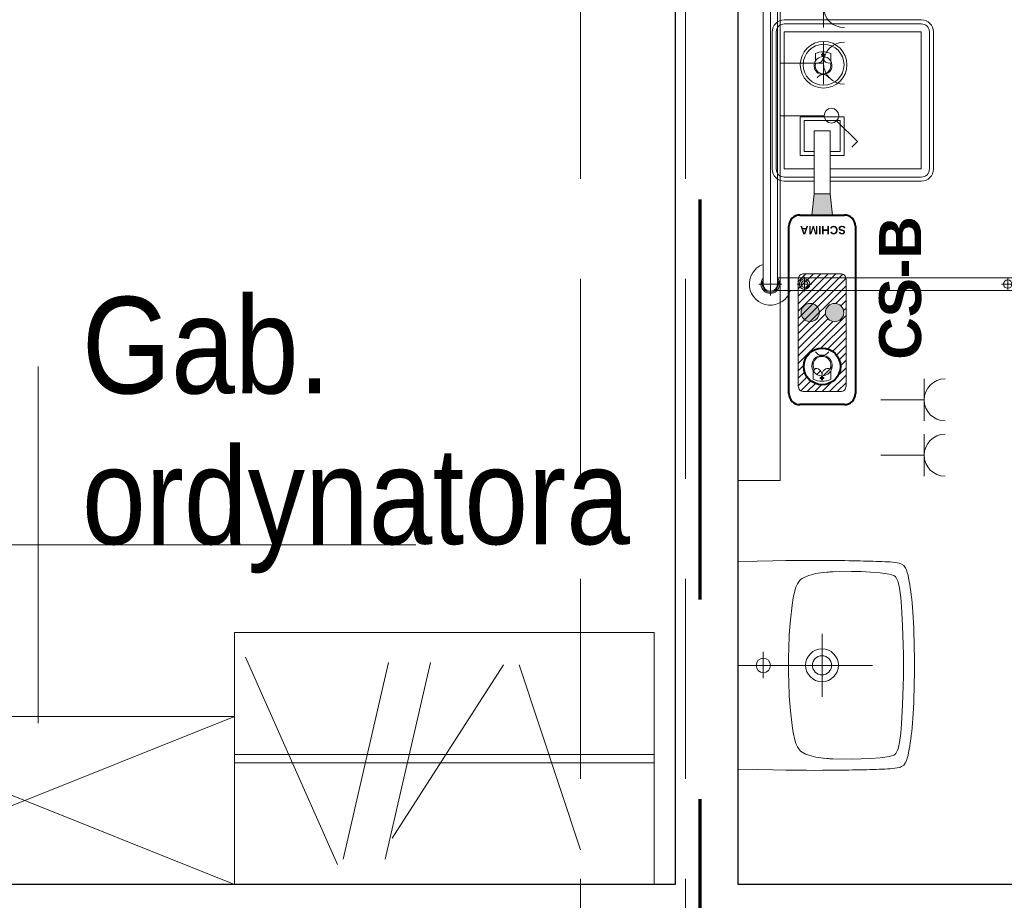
# Model space of a CAD drawing. Header units: centimetres. Extents: x -1316 to 21770, y -8842 to 3590.
# Tile 96 of 125: x -159 to 76, y 2464 to 2673. Entities that reach past the tile are written whole.
import ezdxf

# ---------------------------------------------------------------- set-up
doc = ezdxf.new("R2010")
doc.units = ezdxf.units.CM
for name, pattern in [('Długa kreska', [142.875, 95.25, -47.625]), ('Hidden', [71.4375, 47.625, -23.8125]), ('Ukryte', [71.438, 47.625, -23.813])]:
    doc.linetypes.add(name, pattern=pattern)
for name, color, linetype, lineweight in [('A-AREA-IDEN', 2, 'Continuous', 13), ('A-DETL', 90, 'Continuous', 9), ('A-DETL-HDLN', 90, 'Ukryte', 9), ('A-WALL', 113, 'Continuous', 13), ('I-FURN', 30, 'Continuous', 9), ('P-SANR-FIXT', 6, 'Continuous', 9), ('PRZYW_Elementy_inst_przyw', 7, 'Continuous', 9), ('Q-SPCQ', 91, 'Continuous', 9)]:
    doc.layers.add(name, color=color, linetype=linetype, lineweight=lineweight)
doc.styles.add('adam', font='arialbd.ttf')
doc.styles.add('Arial_11', font='arial.ttf', dxfattribs={"width": 0.85, "height": 23})

# ---------------------------------------------------------------- blocks, each defined once
blk = doc.blocks.new('łóżko 195x90 typ FAMED _102039_ - łóżko 195x90 typ FAMED _102039_-1233017-5_piętro III __10_50 m_ - stan projektowany')
at = {"layer": 'I-FURN'}
for p, q in [((-43.25, 101.53), (-43.25, 106.98)), ((-43.25, 105.95), (43.25, 105.95)), ((43.25, 101.53), (43.25, 106.98)), ((45.97, 104.25), (-45.98, 104.25)), ((-44.75, -103.1), (-44.75, 102.61)), ((-43.25, 102.55), (43.25, 102.55)), ((-41.75, 102.55), (-41.75, -103.1)), ((41.75, 102.61), (41.75, -103.05)), ((44.75, -103.1), (44.75, 102.61)), ((-43.25, 95.18), (-43.25, 98.68)), ((43.25, 95.18), (43.25, 98.68)), ((-45, 96.93), (-41.5, 96.93)), ((45, 96.93), (41.5, 96.93)), ((-44.75, 49.81), (-41.75, 49.81)), ((-43.25, 48.31), (-43.25, 51.31)), ((44.75, 49.81), (41.75, 49.81)), ((43.25, 48.31), (43.25, 51.31)), ((-43.25, -49.69), (-43.25, -46.69)), ((43.25, -49.69), (43.25, -46.69)), ((-44.75, -48.19), (-41.75, -48.19)), ((44.75, -48.19), (41.75, -48.19)), ((-43.25, -94.85), (-43.25, -98.35)), ((43.25, -94.85), (43.25, -98.35)), ((-45, -96.6), (-41.5, -96.6)), ((45, -96.6), (41.5, -96.6)), ((-43.25, -102.02), (-43.25, -107.47)), ((-43.25, -103.05), (43.25, -103.05)), ((43.25, -102.02), (43.25, -107.47)), ((-45.98, -104.75), (45.97, -104.75)), ((-43.25, -106.45), (43.25, -106.45))]:
    blk.add_line(p, q, dxfattribs=at)
for centre, radius in [((-43.25, 96.93), 1.25), ((-43.25, 96.93), 0.8), ((43.25, 96.93), 1.25), ((43.25, 96.93), 0.8), ((-43.25, 49.81), 1), ((43.25, 49.81), 1), ((-43.25, -48.19), 1), ((43.25, -48.19), 1), ((-43.25, -96.6), 1.25), ((-43.25, -96.6), 0.8), ((43.25, -96.6), 1.25), ((43.25, -96.6), 0.8)]:
    blk.add_circle(centre, radius, dxfattribs=at)
for centre, radius, start, end in [((-43.25, 104.25), 5, 19.8769, 252.5424), ((43.25, 104.25), 5, 287.4576, 160.1231), ((-43.25, 104.25), 2.23, 49.8221, 310.1779), ((-43.25, 104.25), 1.93, 62.0207, 297.9793), ((-43.25, 104.25), 1.7, 90, 270), ((43.25, 104.25), 2.23, 229.8221, 130.1779), ((43.25, 104.25), 1.93, 242.0207, 117.9793), ((43.25, 104.25), 1.7, 270, 90), ((-43.25, -104.75), 5, 107.4576, 340.1231), ((43.25, -104.75), 5, 199.8769, 72.5424), ((-43.25, -104.75), 2.23, 47.6113, 310.1779), ((-43.25, -104.75), 1.93, 62.0207, 297.9793), ((-43.25, -104.75), 1.7, 90, 270), ((43.25, -104.75), 2.23, 229.8221, 130.1779), ((43.25, -104.75), 1.93, 242.0207, 117.9793), ((43.25, -104.75), 1.7, 270, 90)]:
    blk.add_arc(centre, radius, start, end, dxfattribs=at)
blk = doc.blocks.new('Umywalka koło Nova Pro - Pro 50-2362072-5_piętro III __10_50 m_ - stan projektowany')
at = {"layer": 'P-SANR-FIXT'}
for p, q in [((-12.19, -7.5), (-12.32, -12.08)), ((12.5, -7.5), (12.5, -39.5)), ((37.32, -12.08), (37.19, -7.5)), ((-12.32, -12.08), (-12.4, -15.78)), ((15.72, -13.52), (9.46, -13.52)), ((37.4, -15.78), (37.32, -12.08)), ((-12.4, -15.78), (-12.45, -18.85)), ((37.45, -18.85), (37.4, -15.78)), ((-12.45, -18.85), (-12.48, -21.48)), ((-5.24, -21.03), (-6.09, -21.3)), ((-3.53, -20.66), (-5.24, -21.03)), ((-1.83, -20.39), (-3.53, -20.66)), ((1.66, -19.99), (-1.83, -20.39)), ((5.15, -19.7), (1.66, -19.99)), ((8.64, -19.56), (5.15, -19.7)), ((10.37, -19.51), (8.64, -19.56)), ((14.63, -19.51), (10.37, -19.51)), ((16.36, -19.56), (14.63, -19.51)), ((19.88, -19.7), (16.36, -19.56)), ((23.34, -19.99), (19.88, -19.7)), ((26.83, -20.39), (23.34, -19.99)), ((28.56, -20.66), (26.83, -20.39)), ((30.26, -21.03), (28.56, -20.66)), ((31.09, -21.3), (30.26, -21.03)), ((37.48, -21.48), (37.45, -18.85)), ((-12.48, -21.48), (-12.48, -23.77)), ((-8.19, -22.76), (-8.62, -23.53)), ((-7.93, -22.41), (-8.19, -22.76)), ((-7.61, -22.12), (-7.93, -22.41)), ((-6.89, -21.64), (-7.61, -22.12)), ((-6.09, -21.3), (-6.89, -21.64)), ((31.89, -21.64), (31.09, -21.3)), ((32.61, -22.12), (31.89, -21.64)), ((32.93, -22.41), (32.61, -22.12)), ((33.19, -22.76), (32.93, -22.41)), ((33.62, -23.53), (33.19, -22.76)), ((37.51, -23.77), (37.48, -21.48)), ((-12.48, -23.77), (-12.51, -25.8)), ((-12.51, -25.8), (-12.48, -27.63)), ((-8.91, -24.36), (-9.37, -26.04)), ((-8.62, -23.53), (-8.91, -24.36)), ((33.91, -24.36), (33.62, -23.53)), ((34.37, -26.04), (33.91, -24.36)), ((37.51, -27.63), (37.51, -23.77)), ((-12.48, -27.63), (-12.48, -29.31)), ((-9.61, -27.77), (-9.69, -28.65)), ((-9.37, -26.04), (-9.61, -27.77)), ((20.01, -27.5), (5.01, -27.5)), ((34.63, -27.77), (34.37, -26.04)), ((34.69, -28.65), (34.63, -27.77)), ((37.48, -29.31), (37.51, -27.63)), ((-12.48, -29.31), (-12.46, -30.99)), ((-9.76, -30.06), (-9.84, -34.56)), ((-9.74, -29.37), (-9.76, -30.06)), ((-9.71, -29.05), (-9.74, -29.37)), ((-9.69, -28.65), (-9.71, -29.05)), ((34.71, -29.05), (34.69, -28.65)), ((34.74, -29.37), (34.71, -29.05)), ((34.76, -30.06), (34.74, -29.37)), ((34.84, -34.56), (34.76, -30.06)), ((37.48, -30.99), (37.48, -29.31)), ((-12.46, -30.99), (-12.46, -32)), ((-12.46, -32), (-12.43, -32.96)), ((37.46, -32), (37.48, -30.99)), ((37.46, -32.96), (37.46, -32)), ((-12.43, -32.96), (-12.43, -33.89)), ((-12.43, -33.89), (-12.4, -34.8)), ((-12.4, -34.8), (-12.4, -35.38)), ((-9.84, -34.56), (-9.79, -36.82)), ((34.82, -36.82), (34.84, -34.56)), ((37.4, -35.38), (37.43, -34.8)), ((37.43, -33.89), (37.46, -32.96)), ((37.43, -34.8), (37.43, -33.89)), ((-12.4, -35.38), (-12.38, -36.56)), ((-12.38, -36.56), (-12.35, -37.38)), ((-12.35, -37.38), (-12.35, -38.15)), ((-9.79, -36.82), (-9.71, -39.06)), ((34.71, -39.06), (34.82, -36.82)), ((37.35, -37.38), (37.38, -36.56)), ((37.35, -38.15), (37.35, -37.38)), ((37.38, -36.56), (37.4, -35.38)), ((-12.35, -38.15), (-12.32, -38.93)), ((-12.32, -38.93), (-12.3, -39.67)), ((-12.3, -39.67), (-12.27, -40.39)), ((-9.71, -39.06), (-9.53, -41.32)), ((34.53, -41.32), (34.71, -39.06)), ((37.27, -40.39), (37.3, -39.67)), ((37.3, -39.67), (37.32, -38.93)), ((37.32, -38.93), (37.35, -38.15)), ((-12.27, -40.39), (-12.24, -41.11)), ((-12.24, -41.11), (-12.22, -41.78)), ((-12.22, -41.78), (-12.19, -42.44)), ((-9.53, -41.32), (-9.39, -42.44)), ((34.39, -42.44), (34.53, -41.32)), ((37.19, -42.44), (37.22, -41.78)), ((37.22, -41.78), (37.24, -41.11)), ((37.24, -41.11), (37.27, -40.39)), ((-12.19, -42.44), (-12.16, -43.08)), ((-12.16, -43.08), (-12.14, -43.72)), ((-12.14, -43.72), (-12.08, -44.31)), ((-12.08, -44.31), (-12, -44.87)), ((-9.39, -42.44), (-9.21, -43.53)), ((-9.21, -43.53), (-9.05, -44.09)), ((-9.05, -44.09), (-8.86, -44.6)), ((33.86, -44.6), (34.07, -44.09)), ((34.07, -44.09), (34.21, -43.53)), ((34.21, -43.53), (34.39, -42.44)), ((37.03, -44.87), (37.08, -44.31)), ((37.08, -44.31), (37.14, -43.72)), ((37.14, -43.72), (37.16, -43.08)), ((37.16, -43.08), (37.19, -42.44)), ((-12, -44.87), (-11.92, -45.37)), ((-11.92, -45.37), (-11.82, -45.88)), ((-11.82, -45.88), (-11.71, -46.17)), ((-11.6, -46.46), (-11.79, -45.88)), ((-11.71, -46.17), (-11.6, -46.46)), ((-11.6, -46.46), (-11.26, -46.97)), ((-11.26, -46.97), (-11.6, -46.46)), ((-8.86, -44.6), (-8.7, -44.84)), ((-8.7, -44.84), (-8.51, -45.05)), ((-8.51, -45.05), (-8.03, -45.35)), ((-8.03, -45.35), (-7.53, -45.56)), ((-7.53, -45.56), (-6.97, -45.72)), ((-6.97, -45.72), (-5.88, -45.93)), ((-5.88, -45.93), (-3.64, -46.25)), ((-3.64, -46.25), (-1.4, -46.44)), ((-1.4, -46.44), (3.1, -46.68)), ((3.1, -46.68), (7.6, -46.81)), ((7.6, -46.81), (9.86, -46.89)), ((9.86, -46.89), (11.04, -46.92)), ((13.99, -46.92), (15.14, -46.89)), ((15.14, -46.89), (17.4, -46.81)), ((17.4, -46.81), (21.9, -46.68)), ((21.9, -46.68), (26.4, -46.44)), ((26.4, -46.44), (28.64, -46.25)), ((28.64, -46.25), (30.88, -45.93)), ((30.88, -45.93), (31.97, -45.72)), ((31.97, -45.72), (32.53, -45.56)), ((32.53, -45.56), (33.06, -45.35)), ((33.06, -45.35), (33.54, -45.05)), ((33.54, -45.05), (33.73, -44.84)), ((33.73, -44.84), (33.86, -44.6)), ((36.28, -46.97), (36.6, -46.46)), ((36.6, -46.46), (36.28, -46.97)), ((36.6, -46.46), (36.82, -45.88)), ((36.82, -45.88), (36.92, -45.37)), ((36.92, -45.37), (37.03, -44.87)), ((-11.26, -46.97), (-10.8, -47.34)), ((-10.8, -47.34), (-11.26, -46.97)), ((-10.8, -47.34), (-10.24, -47.61)), ((-10.24, -47.61), (-10.8, -47.34)), ((-10.24, -47.61), (-9.61, -47.82)), ((-9.61, -47.82), (-10.24, -47.61)), ((-9.61, -47.82), (-8.94, -48.01)), ((-8.94, -48.01), (-9.61, -47.82)), ((-8.94, -48.01), (-8.25, -48.14)), ((-8.25, -48.14), (-8.94, -48.01)), ((-8.25, -48.14), (-7.5, -48.3)), ((-7.5, -48.3), (-8.25, -48.14)), ((-7.5, -48.3), (-6.73, -48.41)), ((-6.73, -48.41), (-7.5, -48.3)), ((-6.73, -48.41), (-5.93, -48.54)), ((-5.93, -48.54), (-6.73, -48.41)), ((-5.93, -48.54), (-5.1, -48.65)), ((-5.1, -48.65), (-5.93, -48.54)), ((-5.1, -48.65), (-4.2, -48.75)), ((-4.2, -48.75), (-5.1, -48.65)), ((-4.2, -48.75), (-3.27, -48.86)), ((-3.27, -48.86), (-4.2, -48.75)), ((-3.27, -48.86), (-2.28, -48.94)), ((-2.28, -48.94), (-3.27, -48.86)), ((-2.28, -48.94), (-1.24, -49.02)), ((-1.24, -49.02), (-2.28, -48.94)), ((-1.24, -49.02), (-0.15, -49.13)), ((-0.15, -49.13), (-1.24, -49.02)), ((-0.15, -49.13), (1.05, -49.21)), ((1.05, -49.21), (-0.15, -49.13)), ((1.05, -49.21), (2.3, -49.26)), ((2.3, -49.26), (1.05, -49.21)), ((11.04, -46.92), (11.7, -46.92)), ((11.7, -46.92), (12.5, -46.94)), ((12.5, -46.94), (13.3, -46.92)), ((13.3, -46.92), (13.99, -46.92)), ((22.7, -49.26), (23.98, -49.21)), ((23.98, -49.21), (22.7, -49.26)), ((23.98, -49.21), (25.15, -49.13)), ((25.15, -49.13), (23.98, -49.21)), ((25.15, -49.13), (26.24, -49.02)), ((26.24, -49.02), (25.15, -49.13)), ((26.24, -49.02), (27.31, -48.94)), ((27.31, -48.94), (26.24, -49.02)), ((27.31, -48.94), (28.29, -48.86)), ((28.29, -48.86), (27.31, -48.94)), ((28.29, -48.86), (29.23, -48.75)), ((29.23, -48.75), (28.29, -48.86)), ((29.23, -48.75), (30.1, -48.65)), ((30.1, -48.65), (29.23, -48.75)), ((30.1, -48.65), (30.93, -48.54)), ((30.93, -48.54), (30.1, -48.65)), ((30.93, -48.54), (31.76, -48.41)), ((31.76, -48.41), (30.93, -48.54)), ((31.76, -48.41), (32.5, -48.3)), ((32.5, -48.3), (31.76, -48.41)), ((32.5, -48.3), (33.25, -48.14)), ((33.25, -48.14), (32.5, -48.3)), ((33.25, -48.14), (33.97, -48.01)), ((33.97, -48.01), (33.25, -48.14)), ((33.97, -48.01), (34.63, -47.82)), ((34.63, -47.82), (33.97, -48.01)), ((34.63, -47.82), (35.24, -47.61)), ((35.24, -47.61), (34.63, -47.82)), ((35.24, -47.61), (35.8, -47.34)), ((35.8, -47.34), (35.24, -47.61)), ((35.8, -47.34), (36.28, -46.97)), ((36.28, -46.97), (35.8, -47.34)), ((2.3, -49.26), (3.66, -49.34)), ((3.66, -49.34), (2.3, -49.26)), ((3.66, -49.34), (5.12, -49.39)), ((5.12, -49.39), (3.66, -49.34)), ((5.12, -49.39), (6.72, -49.45)), ((6.72, -49.45), (5.12, -49.39)), ((6.72, -49.45), (8.45, -49.47)), ((8.45, -49.47), (6.72, -49.45)), ((8.45, -49.47), (10.4, -49.5)), ((10.4, -49.5), (8.45, -49.47)), ((10.4, -49.5), (14.63, -49.5)), ((14.63, -49.5), (10.4, -49.5)), ((14.63, -49.5), (16.55, -49.47)), ((16.55, -49.47), (14.63, -49.5)), ((16.55, -49.47), (18.31, -49.45)), ((18.31, -49.45), (16.55, -49.47)), ((18.31, -49.45), (19.88, -49.39)), ((19.88, -49.39), (18.31, -49.45)), ((19.88, -49.39), (21.34, -49.34)), ((21.34, -49.34), (19.88, -49.39)), ((21.34, -49.34), (22.7, -49.26)), ((22.7, -49.26), (21.34, -49.34))]:
    blk.add_line(p, q, dxfattribs=at)
for centre, radius in [((12.5, -13.52), 1.72), ((12.51, -27.5), 3.92), ((12.51, -27.5), 2.28)]:
    blk.add_circle(centre, radius, dxfattribs=at)
blk = doc.blocks.new('Panel Gazowo Oswietleniowy 1 - Type 1-2428028-5_piętro III __10_50 m_ - stan projektowany')
at = {"layer": 'Q-SPCQ'}
for p, q in [((-77.5, -7.5), (-77.5, -17.5)), ((102.5, -17.5), (102.5, -7.5)), ((-77.5, -17.5), (102.5, -17.5)), ((9.36, -17.5), (9.36, -28)), ((21.87, -27.83), (21.87, -17.5)), ((35.33, -27.83), (35.33, -17.5)), ((48.5, -27.83), (48.5, -17.5)), ((60.5, -23.5), (75.5, -23.5)), ((60.5, -38.5), (60.5, -23.5)), ((75.5, -23.5), (75.5, -38.5)), ((84.19, -23.5), (76.69, -38.5)), ((91.69, -38.5), (84.19, -23.5)), ((16.87, -27.83), (26.87, -27.83)), ((30.33, -27.83), (40.33, -27.83)), ((43.5, -27.83), (53.5, -27.83)), ((8.12, -30.98), (3.18, -35.93)), ((3.18, -35.93), (1.87, -34.62)), ((75.5, -38.5), (60.5, -38.5)), ((76.69, -38.5), (91.69, -38.5)), ((-71.5, -51.83), (-71.5, -41.5)), ((-58.33, -51.83), (-58.33, -41.5)), ((-76.5, -51.83), (-66.5, -51.83)), ((-63.33, -51.83), (-53.33, -51.83))]:
    blk.add_line(p, q, dxfattribs=at)
blk.add_circle((9.36, -29.75), 1.75, dxfattribs=at)
for centre, start in [((21.87, -32.83), 0), ((35.33, -32.83), 0), ((48.5, -32.83), 0), ((-71.5, -56.83), 360), ((-58.33, -56.83), 360)]:
    blk.add_arc(centre, 5, start, 180, dxfattribs=at)
blk = doc.blocks.new('Szafa - 40 cm-2457410-5_piętro III __10_50 m_ - stan projektowany')
at = {"layer": 'Q-SPCQ'}
for p, q in [((62.5, 47.5), (-37.5, 7.5)), ((-37.5, 47.5), (62.5, 7.5)), ((-37.5, 7.5), (-37.5, 47.5)), ((-37.5, 47.5), (62.5, 47.5)), ((62.5, 47.5), (62.5, 7.5))]:
    blk.add_line(p, q, dxfattribs=at)
blk = doc.blocks.new('Szafy ubraniowe - 60x100-2457479-5_piętro III __10_50 m_ - stan projektowany')
at = {"layer": 'I-FURN'}
for p, q in [((-110, -30), (-110, 30)), ((-110, 30), (-10, 30)), ((-10, 30), (-10, -30)), ((-85.4, -25.19), (-107.37, 24.14)), ((-84.09, -23.93), (-73.29, 22.84)), ((-74.09, -23.93), (-63.29, 22.84)), ((-72.42, -18.98), (-45.85, 22.3)), ((-27.5, -21.7), (-42.12, 22.3)), ((-110, 1), (-10, 1)), ((-110, -1), (-10, -1))]:
    blk.add_line(p, q, dxfattribs=at)
blk = doc.blocks.new('METKA_POMIESZCZENIA2 - Rozbudowana - bez ramki-2396678-5_piętro III __10_50 m_ - stan projektowany')
at = {"layer": 'A-AREA-IDEN'}
for p, q in [((0, 0.425), (0, 0)), ((0.0976, 0), (-0.8, 0)), ((-0.8, 0), (0.9, 0)), ((0, 0), (0, -0.425))]:
    blk.add_line(p, q, dxfattribs=at)
blk = doc.blocks.new('Ikona')
at = {"layer": 'PRZYW_Elementy_inst_przyw'}
h = blk.add_hatch(color=1, dxfattribs=at)
h.dxf.hatch_style = 1
h.paths.add_polyline_path([(-1065.97, 3801.31), (-1066.17, 3801.31), (-1066.17, 3801.08), (-1065.97, 3801.08)])
h.paths.add_polyline_path([(-1065.97, 3801.08), (-1066.17, 3801.08), (-1066.17, 3800.87), (-1065.97, 3800.87)])
h.paths.add_polyline_path([(-1065.74, 3801.08), (-1065.97, 3801.08), (-1065.97, 3800.87), (-1065.74, 3800.87)])
h.paths.add_polyline_path([(-1066.17, 3801.08), (-1066.41, 3801.08), (-1066.41, 3800.87), (-1066.17, 3800.87)])
h.paths.add_polyline_path([(-1065.97, 3800.87), (-1066.17, 3800.87), (-1066.17, 3800.64), (-1065.97, 3800.64)])
at = {"layer": 'PRZYW_Elementy_inst_przyw', "color": 1}
for p, q in [((-1067.65, 3799.71), (-1067.65, 3801.21)), ((-1064.49, 3799.71), (-1064.49, 3801.21))]:
    blk.add_line(p, q, dxfattribs=at)
for points in [[(-1065.74, 3801.08), (-1065.74, 3800.87), (-1066.41, 3800.87), (-1066.41, 3801.08)], [(-1066.17, 3801.31), (-1065.97, 3801.31), (-1065.97, 3800.64), (-1066.17, 3800.64)]]:
    blk.add_lwpolyline(points, close=True, dxfattribs=at)
for centre, radius, start, end in [((-1066.07, 3798.03), 3.55, 63.5398, 116.4602), ((-1066.07, 3798.74), 1.85, 31.7978, 276.8309), ((-1066.07, 3798.72), 1.65, 89.6447, 89.8927), ((-1066.06, 3798.68), 1.6, 156.7793, 23.2207), ((-1066.08, 3798.74), 1.86, 277.2029, 31.4258), ((-1066.07, 3795.45), 1.43, 32.8175, 147.1825)]:
    blk.add_arc(centre, radius, start, end, dxfattribs=at)
at = {"layer": 'PRZYW_Elementy_inst_przyw', "color": 1, "lineweight": 5}
for centre, start, end in [((-1067.2, 3800.4), 253.1892, 358.3615), ((-1064.92, 3800.4), 181.6385, 286.8108)]:
    blk.add_arc(centre, 1.14, start, end, dxfattribs=at)
blk = doc.blocks.new('CS-B')
at = {"layer": 'PRZYW_Elementy_inst_przyw', "lineweight": 5}
for color, points in [(252, [(-9.2, -41.4), (-5.42, -41.4), (-4.88, -46.5), (-9.75, -46.5)]), (256, [(-2.15, -69.7, 1), (-6.52, -69.7, 1)])]:
    blk.add_hatch(color=color, dxfattribs=at).paths.add_polyline_path(points)
h = blk.add_hatch(dxfattribs=at)
h.set_pattern_fill('ANSI31', color=252, scale=0.395406, angle=180, style=0)
h.set_pattern_definition([(225, (-523.8423, 9872.2787), (0.88771144, -0.88771144), [])])
h.paths.add_polyline_path([(-11.68, -60.46), (-2.94, -60.46, -0.414214), (-1.62, -61.77), (-1.62, -87.24, -0.414214), (-2.94, -88.55), (-11.68, -88.55, -0.414214), (-13, -87.24), (-13, -61.77, -0.414214)])
h.paths.add_polyline_path([(-2.96, -82.55, 1), (-11.66, -82.55, 1)], flags=16)
h.paths.add_polyline_path([(-2.15, -69.7, 1), (-6.52, -69.7, 1)], flags=16)
h.paths.add_polyline_path([(-9.41, -83.63, 1.700181), (-7.33, -79.89, 0.030049), (-7.62, -79.91, 0.544216)], flags=0)
h.paths.add_polyline_path([(-5.4, -83.1, 1.517175), (-9.28, -83.1, -0.49408), (-7.34, -84.49, -0.49408)], flags=0)
h.paths.add_polyline_path([(-7.77, -85.42), (-7.46, -85.42), (-7.46, -85.73), (-7.19, -85.73), (-7.19, -85.42), (-6.88, -85.42), (-6.88, -85.16), (-7.19, -85.16), (-7.19, -84.85), (-7.46, -84.85), (-7.46, -85.16), (-7.77, -85.16)], flags=0)
h = blk.add_hatch(color=256, dxfattribs=at)
edge = h.paths.add_edge_path()
edge.add_arc((-10.15, -69.7), 2.18, 0, 360)
at = {"layer": 'PRZYW_Elementy_inst_przyw'}
for p, q in [((16.32, 0), (-16.32, 0)), ((-19.2, -2.88), (-19.2, -22.6)), ((-18.24, -2.88), (-18.24, -22.35)), ((18.24, -2.88), (18.24, -35.52)), ((19.2, -35.52), (19.2, -2.88)), ((-19.2, -22.6), (-19.2, -35.52)), ((-18.24, -22.35), (-18.24, -35.52)), ((-16.32, -37.44), (-9.2, -37.44)), ((-5.42, -37.44), (16.32, -37.44)), ((-16.32, -38.4), (-9.2, -38.4)), ((-5.42, -38.4), (16.32, -38.4))]:
    blk.add_line(p, q, dxfattribs=at)
at = {"layer": 'PRZYW_Elementy_inst_przyw', "color": 0}
blk.add_line((-16.32, -0.96), (16.32, -0.96), dxfattribs=at)
at = {"layer": 'PRZYW_Elementy_inst_przyw', "color": 252}
for p, q in [((-9.75, -46.5), (-9.2, -41.4)), ((-5.91, -41.4), (-8.71, -41.4)), ((-4.88, -46.5), (-5.42, -41.4))]:
    blk.add_line(p, q, dxfattribs=at)
at = {"layer": 'PRZYW_Elementy_inst_przyw', "lineweight": 40}
for p, q in [((-12.6, -46.5), (-2.02, -46.5)), ((-15.24, -89), (-15.24, -49.13)), ((0.62, -49.13), (0.62, -89)), ((-2.02, -91.64), (-12.6, -91.64))]:
    blk.add_line(p, q, dxfattribs=at)
at = {"layer": 'PRZYW_Elementy_inst_przyw', "color": 7}
for points in [[(-16.32, -21.91), (-16.32, -2.88), (16.32, -2.88), (16.32, -35.52), (-5.42, -35.52)], [(-9.2, -35.52), (-16.32, -35.52), (-16.32, -21.91)]]:
    blk.add_lwpolyline(points, dxfattribs=at)
at = {"layer": 'PRZYW_Elementy_inst_przyw', "linetype": 'Continuous', "lineweight": 5}
blk.add_lwpolyline([(-9.2, -32.3), (-12.52, -32.3), (-12.52, -23.11), (-2.09, -23.11), (-2.09, -32.3), (-5.42, -32.3)], dxfattribs=at)
at = {"layer": 'PRZYW_Elementy_inst_przyw', "linetype": 'Hidden', "lineweight": 5}
blk.add_lwpolyline([(-9.2, -31.34), (-11.63, -31.34), (-11.63, -23.97), (-2.99, -23.97), (-2.99, -31.34), (-5.42, -31.34)], dxfattribs=at)
at = {"layer": 'PRZYW_Elementy_inst_przyw', "lineweight": 5}
blk.add_lwpolyline([(-9.2, -26.45), (-5.42, -26.45), (-5.42, -41.4), (-9.2, -41.4)], close=True, dxfattribs=at)
at = {"layer": 'PRZYW_Elementy_inst_przyw'}
blk.add_lwpolyline([(-2.94, -60.46, -0.414214), (-1.62, -61.77), (-1.62, -87.24, -0.414214), (-2.94, -88.55), (-11.68, -88.55, -0.414214), (-13, -87.24), (-13, -61.77, -0.414214), (-11.68, -60.46)], format="xyb", close=True, dxfattribs=at)
at = {"layer": 'PRZYW_Elementy_inst_przyw', "lineweight": 5}
for radius in [5.55, 4.87]:
    blk.add_circle((-6.96, -10.7), radius, dxfattribs=at)
at = {"layer": 'PRZYW_Elementy_inst_przyw'}
for centre in [(-10.15, -69.7), (-4.34, -69.7)]:
    blk.add_circle(centre, 2.18, dxfattribs=at)
at = {"layer": 'PRZYW_Elementy_inst_przyw', "lineweight": 40}
blk.add_circle((-7.31, -82.55), 4.35, dxfattribs=at)
at = {"layer": 'PRZYW_Elementy_inst_przyw'}
for centre, radius, start, end in [((-16.32, -2.88), 2.88, 90, 180), ((16.32, -2.88), 2.88, 0, 90), ((-16.32, -35.52), 2.88, 180, 270), ((-16.32, -35.52), 1.92, 180, 270), ((16.32, -35.52), 2.88, 270, 0), ((16.32, -35.52), 1.92, 270, 0)]:
    blk.add_arc(centre, radius, start, end, dxfattribs=at)
at = {"layer": 'PRZYW_Elementy_inst_przyw', "color": 0}
for centre, start, end in [((-16.32, -2.88), 90, 180), ((16.32, -2.88), 0, 90)]:
    blk.add_arc(centre, 1.92, start, end, dxfattribs=at)
at = {"layer": 'PRZYW_Elementy_inst_przyw', "lineweight": 40}
for centre, start, end in [((-12.6, -49.13), 90, 180), ((-2.02, -49.13), 0, 90), ((-12.6, -89), 180, 270), ((-2.02, -89), 270, 0)]:
    blk.add_arc(centre, 2.64, start, end, dxfattribs=at)
at = {"layer": 'PRZYW_Elementy_inst_przyw', "lineweight": 5, "xscale": 1.155937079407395, "yscale": 1.155937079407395, "zscale": 1.155937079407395}
blk.add_blockref('Ikona', (1225.21, -4402), dxfattribs=at)
at = {"layer": 'PRZYW_Elementy_inst_przyw', "lineweight": 5, "xscale": 1.318019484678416, "yscale": 1.318019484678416, "zscale": 1.318019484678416, "rotation": 180}
blk.add_blockref('Ikona', (-1412.43, 4924.47), dxfattribs=at)
at = {"layer": 'PRZYW_Elementy_inst_przyw', "insert": (-1.67, -51.05), "char_height": 3.295, "width": 10.5574, "attachment_point": 1, "rotation": 180, "style": 'adam'}
blk.add_mtext('{\\H0.6x;SCHIMA}', dxfattribs=at)
at = {"layer": 'PRZYW_Elementy_inst_przyw', "lineweight": 5, "insert": (6.26, -80.92), "char_height": 2.5, "width": 68.9633, "attachment_point": 1, "rotation": 90, "style": 'adam'}
blk.add_mtext('{\\H4x;CS-B}', dxfattribs=at)

msp = doc.modelspace()

# ---------------------------------------------------------------- linework, layer by layer
at = {"layer": 'A-DETL', "linetype": 'Długa kreska', "lineweight": 70}
msp.add_line((3.38, 1678), (3.38, 2853.33), dxfattribs=at)
at = {"layer": 'A-DETL-HDLN'}
for p, q in [((-25.12, 420.83), (-25.12, 2793.33)), ((-0.12, 420.83), (-0.12, 2793.33))]:
    msp.add_line(p, q, dxfattribs=at)
at = {"layer": 'A-WALL', "color": 7, "lineweight": 25}
for p, q in [((-2.62, 2793.33), (-2.62, 2467.33)), ((12.38, 2467.33), (12.38, 2793.33)), ((-2.62, 2467.33), (-310.62, 2467.33)), ((139.88, 2467.33), (12.38, 2467.33))]:
    msp.add_line(p, q, dxfattribs=at)

# ---------------------------------------------------------------- block references
at = {"layer": 'A-AREA-IDEN', "xscale": 99.99999999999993, "yscale": 99.99999999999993, "zscale": 99.99999999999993}
msp.add_blockref('METKA_POMIESZCZENIA2 - Rozbudowana - bez ramki-2396678-5_piętro III __10_50 m_ - stan projektowany', (-154.35, 2548.23), dxfattribs=at)
at = {"layer": 'I-FURN', "rotation": 270.0000000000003}
msp.add_blockref('łóżko 195x90 typ FAMED _102039_ - łóżko 195x90 typ FAMED _102039_-1233017-5_piętro III __10_50 m_ - stan projektowany', (124.82, 2653.58), dxfattribs=at)
at = {"layer": 'I-FURN'}
msp.add_blockref('Szafy ubraniowe - 60x100-2457479-5_piętro III __10_50 m_ - stan projektowany', (2.38, 2497.33), dxfattribs=at)
at = {"layer": 'P-SANR-FIXT', "rotation": 90.00000000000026}
msp.add_blockref('Umywalka koło Nova Pro - Pro 50-2362072-5_piętro III __10_50 m_ - stan projektowany', (4.88, 2507.03), dxfattribs=at)
at = {"layer": 'PRZYW_Elementy_inst_przyw', "lineweight": 5}
msp.add_blockref('CS-B', (39.72, 2673.26), dxfattribs=at)
at = {"layer": 'Q-SPCQ', "rotation": 90.00000000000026}
msp.add_blockref('Panel Gazowo Oswietleniowy 1 - Type 1-2428028-5_piętro III __10_50 m_ - stan projektowany', (4.88, 2641.08), dxfattribs=at)
at = {"layer": 'Q-SPCQ'}
msp.add_blockref('Szafa - 40 cm-2457410-5_piętro III __10_50 m_ - stan projektowany', (-170.12, 2459.83), dxfattribs=at)

# ---------------------------------------------------------------- texts
at = {"layer": 'A-AREA-IDEN', "color": 0, "insert": (-143.92, 2541.45), "char_height": 23, "width": 129.88, "attachment_point": 7, "line_spacing_factor": 0.936439, "style": 'Arial_11'}
msp.add_mtext('\\pxt3.69565,7.3913,11.08696,14.78261,18.47826,22.17391,25.86957,29.56522,33.26087,36.95652,40.65217,44.34783,48.04348,51.73913,55.43478,59.13043,62.82609,66.52174,70.21739,73.91304,77.6087,81.30435,85,88.69565,92.3913,96.08696,99.78261,103.47826,107.17391,110.86957,114.56522,118.26087;{Gab.\\Pordynatora}', dxfattribs=at)

doc.saveas('drawing.dxf')
